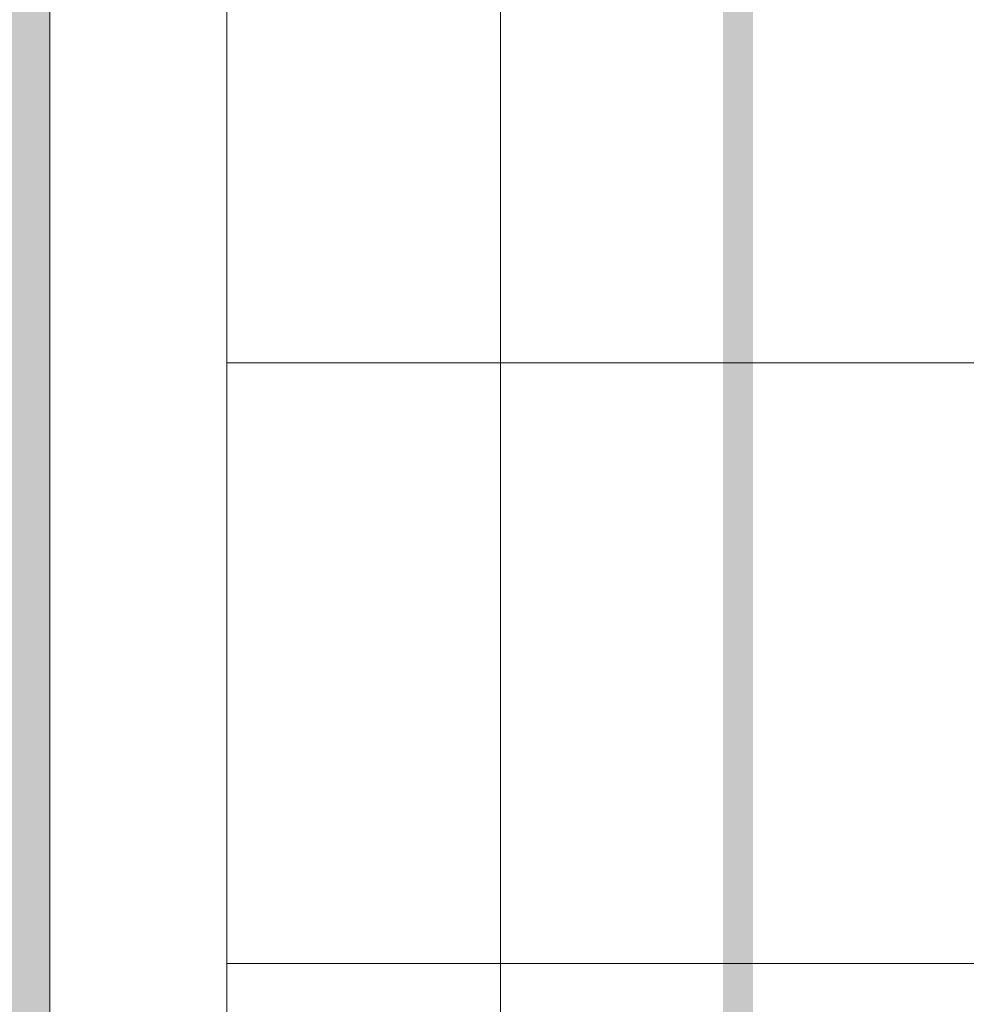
# Model space of a CAD drawing. Extents: x -620 to 300, y 62 to 1112.
# Tile 50 of 235: x -448 to -429, y 239 to 259. Entities that reach past the tile are written whole.
import ezdxf

# ---------------------------------------------------------------- set-up
doc = ezdxf.new("R2010")
doc.units = 0
doc.layers.get('0').update_dxf_attribs({"lineweight": 13})
for name, color, linetype, lineweight, true_color in [('00_E_ST_Handlaufleuchte_Leerrohre_Terrasse', 6, 'Continuous', 25, 0xff00ff), ('30 -33 Aussenwände- 7 Fassade_ Elemente', 7, 'Continuous', 9, 0x00aacc), ('30 -36 Dächer- 3 Dachbeläge', 7, 'Continuous', 15, 0x9999ff), ('60- 61 allgemeine Ausstattung- 4 Terrassen', 9, 'Continuous', 9, 0x808080)]:
    doc.layers.add(name, color=color, linetype=linetype, lineweight=lineweight, true_color=true_color)

# ---------------------------------------------------------------- blocks, each defined once
blk = doc.blocks.new('Referenz-A06CPVE6L0')
at = {"layer": '30 -33 Aussenwände- 7 Fassade_ Elemente', "color": 0, "linetype": 'Continuous', "ltscale": 0.13}
blk.add_line((-443.639, 372.513), (-443.639, 220.853), dxfattribs=at)
at = {"layer": '30 -36 Dächer- 3 Dachbeläge', "color": 0, "linetype": 'Continuous', "ltscale": 0.15}
blk.add_line((-447.179, 211.053), (-447.179, 376.053), dxfattribs=at)
at = {"layer": '30 -36 Dächer- 3 Dachbeläge', "color": 0, "lineweight": 0}
for points in [[(-449.779, 213.653), (-449.779, 376.053), (-447.179, 211.053)], [(-447.179, 211.053), (-449.779, 376.053), (-447.179, 376.053)]]:
    blk.add_solid(points, dxfattribs=at)
at = {"layer": '60- 61 allgemeine Ausstattung- 4 Terrassen', "color": 0}
for p, q in [((-438.166, 263.853), (-438.166, 211.653)), ((-138.159, 251.853), (-443.639, 251.853)), ((-138.159, 239.853), (-443.639, 239.853))]:
    blk.add_line(p, q, dxfattribs=at)
blk = doc.blocks.new('Polylinie-A06CPVIGL0')
at = {"color": 0, "linetype": 'ByBlock', "lineweight": -2, "ltscale": 0.25}
blk.add_solid([(-433.121, 224.247), (-433.721, 224.247), (-433.121, 361.758), (-433.721, 361.51)], dxfattribs=at)

msp = doc.modelspace()

# ---------------------------------------------------------------- block references
at = {"color": 8, "lineweight": 13, "ltscale": 0.13, "true_color": 0x808080}
msp.add_blockref('Referenz-A06CPVE6L0', (0, 0), dxfattribs=at)
at = {"layer": '00_E_ST_Handlaufleuchte_Leerrohre_Terrasse', "color": 6, "ltscale": 0.25, "true_color": 0xff00ff}
msp.add_blockref('Polylinie-A06CPVIGL0', (0, 0), dxfattribs=at)

doc.saveas('drawing.dxf')
